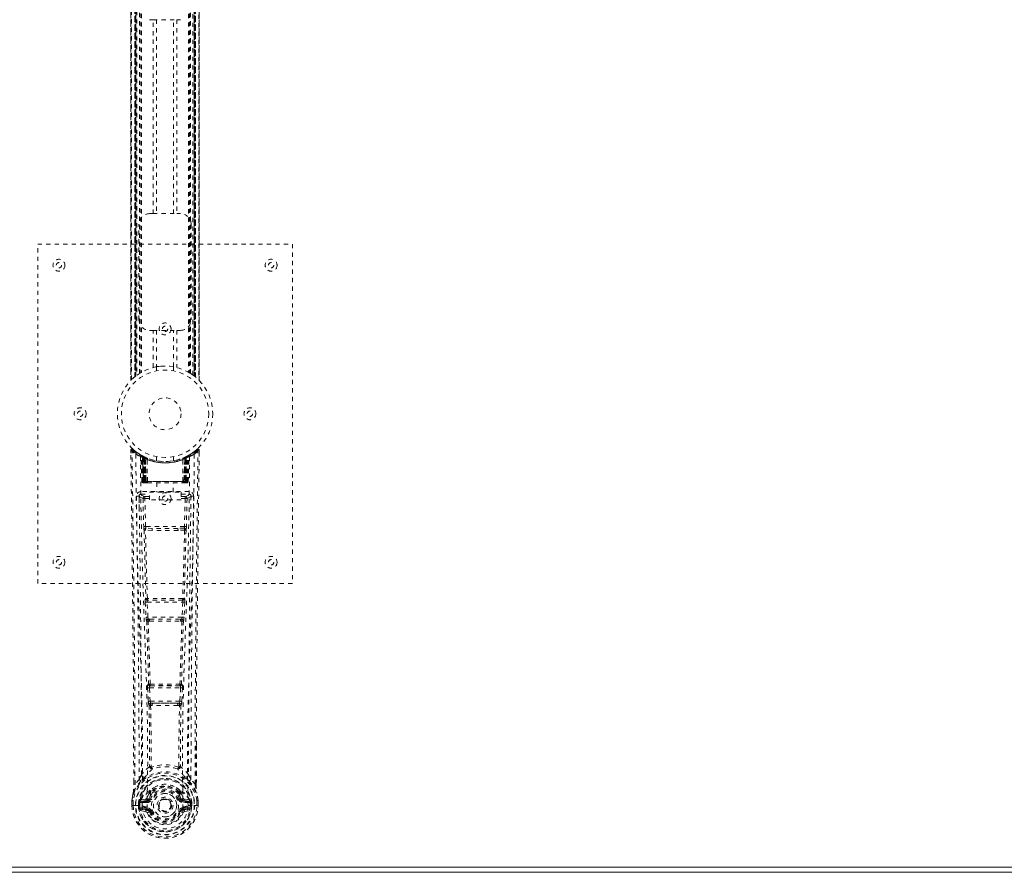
# Model space of a CAD drawing. Header units: inches. Extents: x 16.6 to 112.1, y 45 to 80.7.
# Tile 2 of 5: x 35.9 to 59.1, y 45 to 65. Entities that reach past the tile are written whole.
import ezdxf

# ---------------------------------------------------------------- set-up
doc = ezdxf.new("R2010")
doc.units = ezdxf.units.IN
doc.header["$MEASUREMENT"] = 0
doc.linetypes.add('SLD-Dashed', pattern=[0.075, 0.05, -0.025])
doc.linetypes.add('SLD-Solid', pattern=[0])

msp = doc.modelspace()

# ---------------------------------------------------------------- linework, layer by layer
at = {"color": 7, "linetype": 'SLD-Dashed', "lineweight": 0}
for p, q in [((38.521, 68.977), (38.521, 56.546)), ((38.521, 56.547), (38.521, 68.975)), ((38.521, 68.975), (38.521, 56.548)), ((38.533, 56.559), (38.533, 68.963)), ((40.119, 68.963), (40.119, 56.559)), ((40.131, 56.546), (40.131, 68.977)), ((40.131, 68.975), (40.131, 56.547)), ((40.131, 56.548), (40.131, 68.975)), ((38.611, 56.63), (38.611, 68.893)), ((38.611, 68.893), (38.611, 56.63)), ((38.615, 68.889), (38.615, 56.634)), ((38.617, 68.888), (38.617, 56.635)), ((38.619, 56.637), (38.619, 68.886)), ((38.619, 68.886), (38.619, 56.637)), ((38.631, 56.646), (38.631, 68.876)), ((38.635, 56.65), (38.635, 68.873)), ((38.637, 68.872), (38.637, 56.651)), ((38.639, 68.87), (38.639, 56.653)), ((38.662, 68.853), (38.662, 56.669)), ((38.727, 68.809), (38.727, 56.714)), ((38.753, 68.793), (38.753, 56.729)), ((38.771, 68.783), (38.771, 56.74)), ((39.881, 68.783), (39.881, 56.74)), ((39.899, 68.793), (39.899, 56.729)), ((39.924, 68.809), (39.924, 56.714)), ((39.982, 56.675), (39.982, 68.847)), ((40.012, 56.653), (40.012, 68.87)), ((40.014, 56.651), (40.014, 68.872)), ((40.016, 68.873), (40.016, 56.65)), ((40.017, 68.874), (40.017, 56.649)), ((40.027, 56.641), (40.027, 68.881)), ((40.032, 68.886), (40.032, 56.637)), ((40.032, 56.637), (40.032, 68.886)), ((40.036, 56.634), (40.036, 68.889)), ((40.041, 68.893), (40.041, 56.63)), ((40.041, 56.63), (40.041, 68.893)), ((39.044, 65.046), (38.961, 65.046)), ((39.044, 60.476), (39.044, 65.046)), ((39.044, 65.046), (39.607, 65.046)), ((39.128, 65.046), (39.128, 60.476)), ((39.523, 60.476), (39.523, 65.046)), ((39.607, 65.046), (39.607, 60.476)), ((39.691, 65.046), (39.607, 65.046)), ((38.961, 60.476), (39.044, 60.476)), ((39.044, 60.476), (39.607, 60.476)), ((39.607, 60.476), (39.691, 60.476)), ((38.711, 57.976), (38.711, 60.226)), ((39.941, 60.226), (39.941, 57.976)), ((36.326, 51.761), (36.326, 59.761)), ((36.326, 59.761), (42.326, 59.761)), ((42.326, 59.761), (42.326, 51.761)), ((39.044, 57.726), (38.961, 57.726)), ((39.044, 56.851), (39.044, 57.726)), ((39.044, 57.726), (39.607, 57.726)), ((39.128, 57.726), (39.128, 56.869)), ((39.523, 56.869), (39.523, 57.726)), ((39.607, 57.726), (39.607, 56.851)), ((39.691, 57.726), (39.607, 57.726)), ((39.126, 56.869), (39.126, 56.772)), ((39.526, 56.772), (39.526, 56.869)), ((38.611, 56.63), (38.615, 56.634)), ((39.924, 56.714), (39.929, 56.711)), ((39.996, 56.665), (40.032, 56.637)), ((40.131, 56.547), (40.13, 56.548)), ((38.519, 54.902), (38.52, 54.835)), ((38.549, 54.903), (38.569, 54.925)), ((38.61, 54.89), (38.568, 54.924)), ((38.758, 54.787), (38.744, 54.795)), ((38.763, 54.783), (38.75, 54.791)), ((38.772, 54.763), (38.759, 54.771)), ((38.78, 54.165), (38.759, 54.771)), ((38.793, 54.165), (38.772, 54.763)), ((38.811, 54.759), (38.776, 54.777)), ((38.805, 54.762), (38.831, 54.748)), ((39.876, 54.777), (39.809, 54.743)), ((39.858, 54.165), (39.879, 54.763)), ((39.872, 54.165), (39.893, 54.771)), ((39.893, 54.771), (39.879, 54.763)), ((39.907, 54.795), (39.894, 54.787)), ((40.083, 54.924), (40.042, 54.89)), ((40.132, 54.903), (40.102, 54.903)), ((40.13, 54.839), (40.131, 54.903)), ((40.131, 54.836), (40.132, 54.902)), ((40.132, 54.836), (40.132, 54.903)), ((38.86, 54.717), (38.791, 54.752)), ((38.812, 54.165), (38.791, 54.752)), ((38.792, 54.755), (38.814, 54.162)), ((38.819, 54.722), (38.831, 54.748)), ((38.819, 54.722), (38.819, 54.165)), ((38.826, 54.718), (38.819, 54.722)), ((38.826, 54.718), (38.839, 54.744)), ((38.826, 54.165), (38.826, 54.718)), ((38.843, 54.743), (38.828, 54.75)), ((38.831, 54.748), (38.839, 54.744)), ((38.832, 54.716), (38.844, 54.742)), ((38.832, 54.165), (38.832, 54.716)), ((38.832, 54.716), (38.839, 54.712)), ((38.839, 54.712), (38.851, 54.739)), ((38.839, 54.712), (38.839, 54.165)), ((38.844, 54.742), (38.843, 54.743)), ((38.851, 54.707), (38.862, 54.733)), ((38.851, 54.707), (38.851, 54.165)), ((38.857, 54.704), (38.851, 54.707)), ((38.857, 54.704), (38.869, 54.731)), ((38.857, 54.165), (38.857, 54.704)), ((38.86, 54.717), (38.86, 54.716)), ((38.879, 54.165), (38.86, 54.717)), ((38.86, 54.716), (38.88, 54.165)), ((38.862, 54.733), (38.869, 54.731)), ((38.91, 54.165), (38.905, 54.687)), ((39.126, 54.75), (39.126, 54.654)), ((39.526, 54.654), (39.526, 54.75)), ((39.742, 54.165), (39.746, 54.687)), ((39.772, 54.165), (39.791, 54.716)), ((39.792, 54.717), (39.773, 54.165)), ((39.783, 54.731), (39.789, 54.733)), ((39.789, 54.733), (39.801, 54.707)), ((39.791, 54.716), (39.792, 54.717)), ((39.861, 54.752), (39.792, 54.717)), ((39.801, 54.707), (39.795, 54.704)), ((39.795, 54.704), (39.795, 54.165)), ((39.8, 54.739), (39.813, 54.712)), ((39.808, 54.742), (39.801, 54.739)), ((39.801, 54.165), (39.801, 54.707)), ((39.815, 54.746), (39.807, 54.742)), ((39.807, 54.742), (39.819, 54.716)), ((39.809, 54.743), (39.808, 54.742)), ((39.813, 54.744), (39.82, 54.748)), ((39.813, 54.712), (39.819, 54.716)), ((39.813, 54.165), (39.813, 54.712)), ((39.819, 54.716), (39.819, 54.165)), ((39.82, 54.748), (39.829, 54.752)), ((39.82, 54.748), (39.833, 54.722)), ((39.833, 54.722), (39.825, 54.718)), ((39.825, 54.718), (39.825, 54.165)), ((39.833, 54.165), (39.833, 54.722)), ((39.838, 54.162), (39.86, 54.755)), ((39.84, 54.165), (39.861, 54.752)), ((38.78, 54.165), (38.793, 54.165)), ((38.812, 54.165), (38.879, 54.165)), ((38.819, 54.165), (38.826, 54.165)), ((38.82, 54.136), (38.827, 54.136)), ((38.823, 54.136), (38.833, 54.136)), ((39.825, 54.165), (38.826, 54.165)), ((38.839, 54.165), (38.832, 54.165)), ((38.833, 54.136), (38.84, 54.136)), ((38.839, 54.165), (39.813, 54.165)), ((38.841, 54.136), (38.896, 54.136)), ((38.851, 54.165), (38.857, 54.165)), ((38.851, 54.136), (38.858, 54.136)), ((39.795, 54.165), (38.857, 54.165)), ((38.896, 54.136), (38.858, 54.136)), ((38.88, 54.165), (38.879, 54.165)), ((38.909, 54.136), (38.917, 54.136)), ((38.91, 54.165), (39.742, 54.165)), ((38.917, 54.136), (39.734, 54.136)), ((39.131, 54.136), (39.131, 53.914)), ((39.521, 53.914), (39.521, 54.136)), ((39.734, 54.136), (39.742, 54.136)), ((39.756, 54.136), (39.81, 54.136)), ((39.794, 54.136), (39.756, 54.136)), ((39.773, 54.165), (39.772, 54.165)), ((39.773, 54.165), (39.84, 54.165)), ((39.794, 54.136), (39.8, 54.136)), ((39.795, 54.165), (39.801, 54.165)), ((39.812, 54.136), (39.819, 54.136)), ((39.819, 54.165), (39.813, 54.165)), ((39.819, 54.136), (39.828, 54.136)), ((39.825, 54.165), (39.833, 54.165)), ((39.825, 54.136), (39.832, 54.136)), ((39.858, 54.165), (39.872, 54.165)), ((38.758, 53.927), (38.758, 53.867)), ((39.894, 53.927), (38.758, 53.927)), ((38.758, 53.867), (38.956, 53.867)), ((38.956, 53.734), (38.956, 53.914)), ((38.956, 53.914), (39.706, 53.914)), ((39.706, 53.914), (39.706, 53.734)), ((39.706, 53.867), (39.894, 53.867)), ((39.894, 53.867), (39.894, 53.927)), ((38.715, 53.829), (38.713, 53.821)), ((38.714, 53.819), (38.717, 53.531)), ((38.807, 53.764), (38.823, 53.103)), ((38.852, 53.81), (38.852, 53.765)), ((38.956, 53.81), (38.852, 53.81)), ((38.867, 53.104), (38.852, 53.765)), ((38.956, 53.765), (38.852, 53.765)), ((39.706, 53.734), (38.956, 53.734)), ((39.8, 53.81), (39.706, 53.81)), ((39.8, 53.765), (39.706, 53.765)), ((39.8, 53.765), (39.784, 53.104)), ((39.8, 53.81), (39.8, 53.765)), ((39.845, 53.764), (39.829, 53.103)), ((39.935, 53.532), (39.938, 53.819)), ((39.939, 53.821), (39.937, 53.829)), ((39.021, 53.012), (38.864, 53.019)), ((39.784, 53.104), (38.867, 53.104)), ((39.028, 53.061), (38.875, 53.063)), ((39.623, 53.061), (39.028, 53.061)), ((39.776, 53.063), (39.623, 53.061)), ((39.787, 53.019), (39.631, 53.012)), ((42.326, 51.761), (36.326, 51.761)), ((38.861, 51.319), (38.878, 50.966)), ((38.875, 51.412), (38.867, 51.409)), ((38.905, 51.321), (39.746, 51.321)), ((38.922, 50.969), (38.905, 51.321)), ((38.912, 51.366), (38.92, 51.369)), ((39.74, 51.366), (38.912, 51.366)), ((39.746, 51.321), (39.729, 50.969)), ((39.732, 51.369), (39.74, 51.366)), ((39.791, 51.319), (39.774, 50.966)), ((39.785, 51.409), (39.777, 51.412)), ((39.729, 50.969), (38.922, 50.969)), ((38.928, 50.873), (38.96, 50.872)), ((38.969, 50.924), (38.937, 50.924)), ((38.969, 50.924), (39.683, 50.924)), ((39.683, 50.924), (39.714, 50.924)), ((39.692, 50.872), (39.724, 50.873)), ((38.916, 49.301), (38.932, 48.984)), ((38.939, 49.395), (38.925, 49.391)), ((38.96, 49.304), (39.692, 49.304)), ((38.976, 48.986), (38.96, 49.304)), ((38.969, 49.348), (38.983, 49.353)), ((39.683, 49.348), (38.969, 49.348)), ((39.668, 49.353), (39.683, 49.348)), ((39.692, 49.304), (39.675, 48.986)), ((39.713, 49.395), (39.727, 49.391)), ((39.736, 49.301), (39.72, 48.984)), ((39.675, 48.986), (38.976, 48.986)), ((38.987, 48.888), (39.027, 48.888)), ((39.034, 48.941), (38.995, 48.942)), ((39.034, 48.941), (39.618, 48.941)), ((39.657, 48.942), (39.618, 48.941)), ((39.625, 48.888), (39.665, 48.888)), ((40.062, 47.953), (40.062, 47.029)), ((40.063, 47.029), (40.066, 47.953)), ((38.998, 47.448), (38.998, 47.448)), ((39.653, 47.448), (39.653, 47.448)), ((38.714, 47.146), (38.618, 47.03)), ((40.033, 47.03), (39.937, 47.146)), ((38.589, 47.029), (38.588, 47.082)), ((38.59, 47.083), (38.59, 47.029)), ((39.675, 46.89), (39.686, 46.872)), ((38.546, 46.648), (38.546, 46.644)), ((38.546, 46.528), (38.546, 46.644)), ((38.547, 46.644), (38.547, 46.527)), ((38.576, 46.644), (38.576, 46.53)), ((38.743, 46.65), (38.739, 46.646)), ((38.743, 46.65), (38.753, 46.662)), ((38.868, 46.682), (38.753, 46.662)), ((38.753, 46.662), (38.753, 46.662)), ((38.753, 46.662), (38.753, 46.662)), ((38.767, 46.628), (38.897, 46.653)), ((38.897, 46.653), (38.897, 46.628)), ((38.952, 46.694), (38.979, 46.683)), ((38.958, 46.844), (38.957, 46.825)), ((38.981, 46.838), (38.981, 46.82)), ((39.671, 46.82), (39.67, 46.838)), ((39.672, 46.683), (39.7, 46.694)), ((39.694, 46.844), (39.694, 46.825)), ((39.755, 46.653), (39.885, 46.628)), ((39.755, 46.653), (39.755, 46.628)), ((39.898, 46.662), (39.784, 46.682)), ((39.898, 46.662), (39.909, 46.651)), ((39.909, 46.65), (39.909, 46.651)), ((39.909, 46.65), (39.909, 46.651)), ((39.913, 46.646), (39.909, 46.65)), ((40.076, 46.53), (40.076, 46.644)), ((40.104, 46.527), (40.104, 46.644)), ((40.105, 46.644), (40.105, 46.648)), ((40.105, 46.528), (40.105, 46.644)), ((38.546, 46.528), (38.55, 46.527)), ((38.55, 46.527), (38.603, 46.528)), ((38.603, 46.528), (38.626, 46.528)), ((38.626, 46.528), (38.785, 46.528)), ((38.727, 46.6), (38.697, 46.601)), ((38.697, 46.601), (38.697, 46.601)), ((38.697, 46.53), (38.697, 46.601)), ((38.697, 46.53), (38.697, 46.53)), ((38.727, 46.601), (38.732, 46.619)), ((38.727, 46.6), (38.727, 46.531)), ((38.732, 46.53), (38.727, 46.531)), ((38.732, 46.619), (38.732, 46.609)), ((38.732, 46.609), (38.732, 46.53)), ((38.75, 46.41), (38.869, 46.387)), ((38.767, 46.628), (38.767, 46.598)), ((38.897, 46.628), (38.767, 46.628)), ((38.897, 46.598), (38.767, 46.598)), ((38.781, 46.476), (38.781, 46.446)), ((38.781, 46.476), (38.897, 46.476)), ((38.897, 46.426), (38.781, 46.446)), ((38.781, 46.446), (38.897, 46.446)), ((38.897, 46.598), (38.897, 46.628)), ((38.897, 46.476), (38.897, 46.446)), ((38.897, 46.426), (38.897, 46.446)), ((38.902, 46.491), (38.902, 46.493)), ((39.749, 46.493), (39.749, 46.491)), ((39.885, 46.628), (39.755, 46.628)), ((39.755, 46.598), (39.755, 46.628)), ((39.885, 46.598), (39.755, 46.598)), ((39.755, 46.476), (39.755, 46.446)), ((39.755, 46.476), (39.871, 46.476)), ((39.871, 46.446), (39.755, 46.426)), ((39.755, 46.426), (39.755, 46.446)), ((39.755, 46.446), (39.871, 46.446)), ((39.782, 46.387), (39.901, 46.41)), ((39.867, 46.528), (40.025, 46.528)), ((39.871, 46.446), (39.871, 46.476)), ((39.885, 46.598), (39.885, 46.628)), ((39.919, 46.619), (39.919, 46.609)), ((39.924, 46.601), (39.919, 46.619)), ((39.919, 46.609), (39.919, 46.53)), ((39.919, 46.53), (39.925, 46.531)), ((39.954, 46.601), (39.925, 46.6)), ((39.925, 46.531), (39.925, 46.6)), ((39.954, 46.601), (39.954, 46.53)), ((39.954, 46.601), (39.954, 46.601)), ((40.025, 46.528), (40.048, 46.528)), ((40.048, 46.528), (40.101, 46.527)), ((40.101, 46.527), (40.105, 46.528)), ((38.957, 46.382), (38.953, 46.39)), ((38.979, 46.392), (38.957, 46.382)), ((39.695, 46.382), (39.672, 46.392)), ((39.695, 46.382), (39.749, 46.359))]:
    msp.add_line(p, q, dxfattribs=at)
at = {"color": 7, "linetype": 'SLD-Solid', "lineweight": 15}
for p, q in [((16.694, 45.074), (111.958, 45.074)), ((16.694, 45.074), (111.958, 45.074)), ((16.576, 44.956), (112.076, 44.956))]:
    msp.add_line(p, q, dxfattribs=at)
at = {"color": 7, "linetype": 'SLD-Dashed', "lineweight": 0, "flags": 128}
for points in [[(39.128, 56.869), (39.127, 56.869), (39.145, 56.872), (39.183, 56.877), (39.237, 56.883), (39.302, 56.886), (39.326, 56.886)], [(39.128, 56.869), (39.139, 56.871), (39.165, 56.875)], [(39.52, 56.869), (39.522, 56.869), (39.523, 56.869)], [(38.615, 56.634), (38.621, 56.639), (38.631, 56.646)], [(38.588, 47.082), (38.58, 49.652), (38.553, 52.277), (38.519, 54.903)], [(38.519, 54.903), (38.52, 54.902), (38.521, 54.902), (38.528, 54.903), (38.538, 54.903), (38.543, 54.903), (38.549, 54.903)], [(38.568, 54.923), (38.561, 54.927), (38.553, 54.929), (38.544, 54.93), (38.536, 54.928), (38.529, 54.925), (38.524, 54.919), (38.521, 54.913), (38.52, 54.905)], [(38.618, 47.03), (38.617, 48.494), (38.608, 49.968), (38.593, 51.415), (38.59, 51.662), (38.587, 51.921), (38.585, 52.136), (38.582, 52.365), (38.579, 52.615), (38.575, 52.886), (38.572, 53.104), (38.569, 53.367), (38.565, 53.69), (38.562, 53.901), (38.559, 54.159), (38.555, 54.421), (38.552, 54.669), (38.549, 54.903)], [(38.638, 54.809), (38.646, 53.762), (38.665, 52.717), (38.694, 51.675), (38.729, 50.637), (38.764, 49.603), (38.789, 48.573), (38.797, 47.548), (38.785, 46.528)], [(38.775, 54.778), (38.735, 54.801), (38.686, 54.833)], [(38.753, 54.788), (38.759, 54.777), (38.763, 54.763)], [(40.014, 54.809), (40.006, 53.762), (39.987, 52.717), (39.957, 51.675), (39.922, 50.637), (39.888, 49.603), (39.863, 48.573), (39.854, 47.548), (39.867, 46.528)], [(39.965, 54.834), (39.917, 54.801), (39.872, 54.776)], [(40.033, 47.03), (40.035, 48.496), (40.044, 49.968), (40.058, 51.415), (40.061, 51.636), (40.064, 51.866), (40.066, 52.069), (40.069, 52.268), (40.071, 52.483), (40.073, 52.633), (40.075, 52.79), (40.077, 52.947), (40.079, 53.064), (40.081, 53.204), (40.083, 53.366), (40.087, 53.698), (40.09, 53.903), (40.093, 54.158), (40.096, 54.419), (40.099, 54.668), (40.102, 54.903)], [(40.082, 54.925), (40.05, 54.897), (40.041, 54.89)], [(40.066, 47.953), (40.071, 49.652), (40.099, 52.277), (40.132, 54.836)], [(40.129, 54.902), (40.128, 54.91), (40.124, 54.918), (40.119, 54.924), (40.113, 54.929), (40.106, 54.932), (40.098, 54.933), (40.091, 54.931), (40.084, 54.927)], [(38.747, 54.753), (38.756, 53.709), (38.777, 52.666), (38.809, 51.626), (38.846, 50.59), (38.883, 49.559), (38.909, 48.532), (38.917, 47.51), (38.902, 46.494)], [(38.79, 54.76), (38.791, 54.754), (38.791, 54.752)], [(39.905, 54.753), (39.896, 53.709), (39.874, 52.666), (39.843, 51.626), (39.805, 50.591), (39.769, 49.56), (39.743, 48.533), (39.735, 47.511), (39.749, 46.494)], [(39.795, 54.704), (39.79, 54.714), (39.786, 54.723), (39.784, 54.729), (39.783, 54.731)], [(39.825, 54.718), (39.821, 54.729), (39.817, 54.737), (39.814, 54.743), (39.813, 54.744)], [(38.819, 54.165), (38.804, 54.165), (38.791, 54.165), (38.783, 54.165), (38.78, 54.165)], [(38.793, 54.165), (38.797, 54.165), (38.805, 54.165), (38.818, 54.165), (38.832, 54.165)], [(38.811, 54.166), (38.812, 54.159), (38.813, 54.157)], [(38.851, 54.165), (38.843, 54.165), (38.835, 54.165), (38.828, 54.165), (38.822, 54.165), (38.817, 54.165), (38.814, 54.165), (38.812, 54.165), (38.812, 54.165)], [(38.841, 54.136), (38.841, 54.136), (38.843, 54.136)], [(38.88, 54.165), (38.883, 54.165), (38.889, 54.165), (38.899, 54.165), (38.91, 54.165)], [(39.742, 54.165), (39.753, 54.165), (39.762, 54.165), (39.769, 54.165), (39.772, 54.165)], [(39.84, 54.165), (39.84, 54.165), (39.838, 54.165), (39.834, 54.165), (39.83, 54.165), (39.823, 54.165), (39.816, 54.165), (39.809, 54.165), (39.801, 54.165)], [(39.819, 54.165), (39.834, 54.165), (39.846, 54.165), (39.855, 54.165), (39.858, 54.165)], [(39.872, 54.165), (39.869, 54.165), (39.86, 54.165), (39.848, 54.165), (39.833, 54.165)], [(38.852, 53.81), (38.782, 53.838), (38.758, 53.867)], [(39.894, 53.867), (39.869, 53.838), (39.8, 53.81)], [(38.653, 53.821), (38.655, 53.685), (38.657, 53.513), (38.66, 53.304), (38.663, 53.059), (38.666, 52.81), (38.669, 52.591), (38.671, 52.437), (38.673, 52.299), (38.675, 52.178), (38.677, 52.022), (38.679, 51.859), (38.681, 51.703), (38.691, 50.89), (38.699, 50.072), (38.707, 49.099), (38.713, 48.109), (38.714, 47.146)], [(38.713, 53.821), (38.738, 53.793), (38.807, 53.764)], [(38.852, 53.765), (38.836, 53.765), (38.822, 53.764), (38.812, 53.764), (38.807, 53.764)], [(39.845, 53.764), (39.84, 53.764), (39.83, 53.764), (39.816, 53.765), (39.8, 53.765)], [(39.845, 53.764), (39.914, 53.793), (39.939, 53.821)], [(39.937, 47.146), (39.938, 47.666), (39.939, 48.199), (39.942, 48.745), (39.945, 49.259), (39.95, 49.789), (39.955, 50.341), (39.96, 50.83), (39.963, 51.087), (39.967, 51.36), (39.97, 51.649), (39.974, 51.953), (39.978, 52.228), (39.981, 52.469), (39.983, 52.66), (39.986, 52.875), (39.989, 53.116), (39.992, 53.341), (39.995, 53.534), (39.997, 53.694), (39.999, 53.821)], [(38.867, 53.104), (38.852, 53.103), (38.838, 53.103), (38.827, 53.103), (38.823, 53.103)], [(38.831, 53.021), (38.851, 52.215), (38.875, 51.412)], [(38.909, 51.409), (38.885, 52.212), (38.865, 53.019)], [(39.631, 53.012), (39.326, 53.012), (39.021, 53.012)], [(39.623, 53.061), (39.326, 53.061), (39.028, 53.061)], [(39.787, 53.019), (39.767, 52.212), (39.742, 51.409)], [(39.82, 53.021), (39.801, 52.215), (39.777, 51.412)], [(39.829, 53.103), (39.824, 53.103), (39.814, 53.103), (39.8, 53.103), (39.784, 53.104)], [(38.905, 51.321), (38.89, 51.32), (38.876, 51.32), (38.865, 51.319), (38.861, 51.319)], [(39.791, 51.319), (39.786, 51.319), (39.776, 51.32), (39.762, 51.32), (39.746, 51.321)], [(38.922, 50.969), (38.907, 50.968), (38.893, 50.967), (38.882, 50.967), (38.878, 50.966)], [(38.878, 50.966), (38.88, 50.934), (38.88, 50.932)], [(38.893, 50.877), (38.917, 50.135), (38.939, 49.395)], [(38.975, 49.39), (38.952, 50.13), (38.928, 50.873)], [(39.724, 50.873), (39.699, 50.13), (39.677, 49.39)], [(39.759, 50.877), (39.734, 50.135), (39.713, 49.395)], [(39.774, 50.966), (39.769, 50.967), (39.759, 50.967), (39.745, 50.968), (39.729, 50.969)], [(39.774, 50.966), (39.772, 50.934), (39.771, 50.932)], [(38.96, 49.304), (38.945, 49.303), (38.931, 49.302), (38.921, 49.302), (38.916, 49.301)], [(38.96, 49.304), (38.959, 49.312), (38.959, 49.32), (38.96, 49.328), (38.961, 49.335), (38.964, 49.345), (38.969, 49.348)], [(39.683, 49.348), (39.687, 49.345), (39.691, 49.335), (39.692, 49.328), (39.692, 49.32), (39.692, 49.312), (39.692, 49.304)], [(39.736, 49.301), (39.731, 49.302), (39.721, 49.302), (39.707, 49.303), (39.692, 49.304)], [(38.976, 48.986), (38.961, 48.985), (38.947, 48.985), (38.937, 48.984), (38.932, 48.984)], [(39.657, 48.942), (39.658, 48.942), (39.66, 48.943), (39.663, 48.946), (39.668, 48.956), (39.673, 48.97), (39.675, 48.986)], [(39.72, 48.984), (39.714, 48.984), (39.704, 48.985), (39.69, 48.985), (39.675, 48.986)], [(38.951, 48.895), (38.961, 48.174), (38.962, 47.456)], [(38.987, 48.888), (38.997, 48.167), (38.998, 47.448)], [(39.625, 48.888), (39.326, 48.886), (39.027, 48.888)], [(39.618, 48.941), (39.326, 48.94), (39.034, 48.941)], [(39.653, 47.448), (39.654, 48.167), (39.665, 48.888)], [(39.701, 48.894), (39.69, 48.174), (39.689, 47.456)], [(38.96, 47.447), (38.86, 47.359), (38.774, 47.259)], [(38.96, 47.447), (38.962, 47.437), (38.967, 47.428), (38.973, 47.422), (38.98, 47.419), (38.988, 47.419), (38.996, 47.422), (39.003, 47.428), (39.008, 47.437)], [(39.643, 47.437), (39.648, 47.428), (39.655, 47.422), (39.663, 47.419), (39.671, 47.419), (39.679, 47.422), (39.685, 47.428), (39.689, 47.437), (39.691, 47.447)], [(39.878, 47.259), (39.792, 47.359), (39.691, 47.447)], [(38.757, 47.107), (38.656, 46.982), (38.577, 46.829)], [(38.866, 47.21), (38.861, 47.204), (38.852, 47.195)], [(39.8, 47.195), (39.791, 47.204), (39.785, 47.21)], [(39.895, 47.107), (39.996, 46.983), (40.075, 46.829)], [(38.618, 47.03), (38.612, 47.03), (38.606, 47.03), (38.6, 47.03), (38.595, 47.03), (38.592, 47.03), (38.589, 47.029), (38.588, 47.029), (38.589, 47.029)], [(39.108, 46.977), (39.051, 46.948), (38.977, 46.89)], [(39.675, 46.89), (39.601, 46.948), (39.543, 46.977)], [(40.063, 47.029), (40.063, 47.029), (40.062, 47.029), (40.06, 47.03), (40.056, 47.03), (40.051, 47.03), (40.045, 47.03), (40.039, 47.03), (40.033, 47.03)], [(38.577, 46.829), (38.56, 46.749), (38.546, 46.648)], [(38.546, 46.644), (38.559, 46.741), (38.575, 46.818)], [(38.546, 46.648), (38.547, 46.648), (38.549, 46.648), (38.552, 46.647), (38.556, 46.647), (38.56, 46.646), (38.565, 46.646), (38.57, 46.645), (38.576, 46.644)], [(38.546, 46.644), (38.546, 46.644), (38.547, 46.644), (38.548, 46.644)], [(38.548, 46.644), (38.549, 46.644), (38.553, 46.644), (38.558, 46.644), (38.563, 46.644), (38.569, 46.644), (38.576, 46.644)], [(38.577, 46.829), (38.575, 46.823), (38.575, 46.818)], [(38.895, 46.705), (38.882, 46.688), (38.868, 46.682)], [(38.957, 46.825), (38.925, 46.773), (38.895, 46.705)], [(39.009, 46.807), (38.979, 46.758), (38.952, 46.694)], [(39.007, 46.671), (39.001, 46.673), (38.996, 46.676), (38.992, 46.678), (38.988, 46.679), (38.984, 46.681), (38.981, 46.682), (38.98, 46.683), (38.979, 46.683)], [(39.7, 46.694), (39.672, 46.758), (39.642, 46.807)], [(39.645, 46.671), (39.65, 46.673), (39.655, 46.676), (39.66, 46.678), (39.664, 46.679), (39.668, 46.681), (39.67, 46.682), (39.672, 46.683), (39.672, 46.683)], [(39.694, 46.825), (39.727, 46.773), (39.757, 46.705)], [(39.757, 46.705), (39.77, 46.688), (39.784, 46.682)], [(40.077, 46.818), (40.076, 46.823), (40.075, 46.829)], [(40.105, 46.648), (40.094, 46.738), (40.075, 46.829)], [(40.105, 46.648), (40.104, 46.648), (40.102, 46.648), (40.1, 46.647), (40.096, 46.647), (40.091, 46.646), (40.087, 46.646), (40.081, 46.645), (40.076, 46.644)], [(40.076, 46.644), (40.082, 46.644), (40.088, 46.644), (40.094, 46.644), (40.099, 46.644), (40.102, 46.644), (40.104, 46.644)], [(40.105, 46.644), (40.093, 46.741), (40.077, 46.818)], [(40.104, 46.644), (40.105, 46.644), (40.106, 46.644), (40.105, 46.644)], [(38.548, 46.528), (38.547, 46.528), (38.546, 46.528), (38.546, 46.528)], [(38.727, 46.531), (38.723, 46.53), (38.717, 46.53), (38.708, 46.53), (38.697, 46.53)], [(38.727, 46.6), (38.727, 46.6), (38.727, 46.601)], [(38.767, 46.598), (38.749, 46.601), (38.732, 46.609)], [(38.738, 46.459), (38.757, 46.472), (38.781, 46.476)], [(39.749, 46.491), (39.743, 46.414), (39.72, 46.34), (39.681, 46.271), (39.628, 46.211), (39.562, 46.162), (39.488, 46.126), (39.409, 46.104), (39.326, 46.097), (39.243, 46.104), (39.163, 46.126), (39.089, 46.162), (39.024, 46.211), (38.971, 46.271), (38.931, 46.34), (38.908, 46.414), (38.902, 46.491)], [(39.755, 46.426), (39.717, 46.412), (39.704, 46.398)], [(39.871, 46.476), (39.894, 46.472), (39.914, 46.459)], [(39.919, 46.609), (39.903, 46.601), (39.885, 46.598)], [(39.924, 46.601), (39.925, 46.6), (39.925, 46.6)], [(40.105, 46.528), (40.106, 46.528), (40.105, 46.528), (40.104, 46.528)], [(39.007, 46.403), (39.001, 46.401), (38.996, 46.399), (38.992, 46.397), (38.988, 46.395), (38.984, 46.394), (38.981, 46.393), (38.98, 46.392), (38.979, 46.392)], [(39.645, 46.403), (39.65, 46.401), (39.655, 46.399), (39.66, 46.397), (39.664, 46.395), (39.668, 46.394), (39.67, 46.393), (39.672, 46.392), (39.672, 46.392)], [(39.704, 46.398), (39.699, 46.391), (39.695, 46.382)]]:
    msp.add_lwpolyline(points, dxfattribs=at)
at = {"color": 7, "linetype": 'SLD-Dashed', "lineweight": 0}
for centre, radius in [((36.826, 59.261), 0.141), ((41.826, 59.261), 0.141), ((36.826, 59.261), 0.0625), ((41.826, 59.261), 0.0625), ((39.326, 57.761), 0.141), ((39.326, 57.761), 0.0625), ((39.326, 55.761), 1.125), ((39.326, 55.761), 1.03), ((39.326, 55.761), 0.376), ((37.326, 55.761), 0.141), ((37.326, 55.761), 0.0625), ((41.326, 55.761), 0.14), ((41.326, 55.761), 0.0625), ((39.326, 53.761), 0.141), ((39.326, 53.761), 0.0625), ((36.826, 52.261), 0.14), ((36.826, 52.261), 0.0625), ((41.826, 52.261), 0.14), ((41.826, 52.261), 0.0625), ((39.326, 46.537), 0.7), ((39.326, 46.537), 0.69), ((39.326, 46.537), 0.623), ((39.326, 46.537), 0.32), ((39.326, 46.537), 0.275), ((39.326, 46.537), 0.188), ((39.326, 46.537), 0.156), ((39.326, 46.537), 0.142), ((39.326, 46.537), 0.139), ((39.326, 46.537), 0.138)]:
    msp.add_circle(centre, radius, dxfattribs=at)
for centre, radius, start, end in [((38.961, 60.226), 0.25, 90, 180), ((39.691, 60.226), 0.25, 0, 90), ((38.961, 57.976), 0.25, 180, 270), ((39.691, 57.976), 0.25, 270, 0), ((39.304, 55.785), 1.093, 127.6186, 135.7584), ((39.345, 55.737), 1.156, 127.61, 128.8719), ((39.324, 55.764), 1.122, 119.5728, 122.1391), ((39.326, 55.762), 1.124, 57.8631, 60.4251), ((39.326, 55.761), 1.125, 52.2635, 59.3842), ((39.305, 55.735), 1.159, 51.1267, 52.3848), ((39.263, 55.699), 1.214, 44.3398, 45.1481), ((38.549, 54.903), 0.03, 47.8629, 180.7208), ((39.328, 55.806), 1.213, 228.1747, 235.3208), ((39.326, 55.762), 1.158, 227.8705, 312.129), ((39.323, 55.758), 1.123, 227.9072, 235.3634), ((38.668, 54.809), 0.03, 55.9353, 179.8275), ((39.314, 56.001), 1.37, 240.4515, 245.5689), ((39.325, 55.761), 1.127, 235.35, 240.4906), ((38.729, 54.77), 0.03, 1.9781, 58.9563), ((39.31, 55.735), 1.097, 238.944, 239.8509), ((38.709, 54.733), 0.0714, 31.6416, 58.9213), ((38.788, 54.741), 0.0429, 114.1653, 163.0303), ((38.743, 54.762), 0.0299, 1.9023, 59.7258), ((39.326, 55.761), 1.127, 239.738, 244.7271), ((39.336, 55.783), 1.153, 239.9608, 244.0346), ((39.307, 55.386), 0.824, 228.2692, 233.6272), ((39.326, 55.761), 1.127, 240.4889, 299.5111), ((39.305, 55.379), 0.815, 229.1497, 234.4908), ((38.761, 54.751), 0.03, 16.8857, 61.2754), ((38.761, 54.751), 0.0299, 1.8049, 60.77), ((39.322, 55.753), 1.119, 240.7848, 245.7554), ((39.32, 55.772), 1.14, 294.2899, 299.1687), ((39.351, 55.373), 0.807, 305.4833, 310.8762), ((39.345, 55.385), 0.824, 306.3716, 311.732), ((39.89, 54.751), 0.0299, 119.2239, 178.1934), ((39.888, 54.753), 0.0273, 117.649, 182.3021), ((39.342, 55.733), 1.095, 298.6301, 300.2675), ((39.909, 54.762), 0.0299, 120.2754, 178.0886), ((39.326, 55.761), 1.127, 299.5096, 304.6498), ((39.864, 54.741), 0.0429, 16.9809, 65.8292), ((39.923, 54.77), 0.03, 121.0448, 178.0127), ((39.338, 56), 1.369, 294.4306, 299.55), ((39.33, 55.756), 1.12, 304.6288, 312.0864), ((39.984, 54.809), 0.03, 0.168, 124.0692), ((39.326, 55.804), 1.209, 304.6707, 311.8376), ((40.102, 54.903), 0.03, 359.2774, 132.139), ((40.032, 54.86), 0.0827, 31.7916, 52.6634), ((39.326, 55.793), 1.19, 240.8884, 299.1116), ((39.305, 55.373), 0.807, 230.3879, 235.6803), ((39.326, 55.76), 1.155, 244.3787, 295.6213), ((39.326, 55.76), 1.155, 245.0795, 294.9205), ((38.83, 54.716), 0.0297, 1.4744, 64.5207), ((38.831, 54.715), 0.0297, 1.4714, 64.575), ((39.326, 55.76), 1.155, 246.0603, 293.9397), ((39.282, 55.313), 0.731, 234.7892, 238.9941), ((38.876, 54.705), 0.0346, 328.9878, 15.1384), ((39.326, 55.725), 1.12, 247.9468, 292.0533), ((39.776, 54.705), 0.0346, 164.8535, 211.0108), ((39.371, 55.311), 0.729, 300.9986, 305.2171), ((39.821, 54.715), 0.0297, 115.4318, 178.5217), ((39.822, 54.716), 0.0297, 115.4806, 178.5231), ((39.346, 55.373), 0.806, 304.3192, 309.6148), ((39.876, 54.62), 0.138, 89.4175, 113.4589), ((38.81, 54.166), 0.03, 181.9942, 269.9952), ((38.841, 54.209), 0.0742, 215.9472, 253.262), ((38.823, 54.166), 0.03, 181.9663, 269.9693), ((38.838, 54.304), 0.166, 259.5939, 268.3457), ((38.841, 54.166), 0.03, 181.9327, 269.9355), ((39.239, 54.158), 0.413, 179.0175, 183.0348), ((39.418, 54.159), 0.585, 179.3951, 182.0387), ((39.267, 54.158), 0.428, 179.0513, 182.9267), ((39.296, 54.158), 0.446, 179.0944, 182.8187), ((39.3, 54.158), 0.444, 179.0764, 182.818), ((38.909, 54.166), 0.0299, 181.8008, 269.8108), ((38.909, 54.166), 0.0299, 181.7963, 269.8152), ((38.945, 54.159), 0.0354, 169.2722, 219.2058), ((39.705, 54.159), 0.0369, 321.87, 9.6606), ((39.742, 54.166), 0.0299, 270.1893, 358.2037), ((39.743, 54.166), 0.0299, 270.1848, 358.2037), ((39.349, 54.158), 0.446, 357.1813, 0.9056), ((39.805, 54.172), 0.0356, 262.0654, 350.2959), ((39.355, 54.158), 0.446, 357.1813, 0.9056), ((39.81, 54.166), 0.03, 270.0645, 358.0673), ((39.386, 54.158), 0.427, 357.0658, 0.9562), ((39.218, 54.159), 0.601, 358.0005, 0.5756), ((39.814, 54.301), 0.163, 271.702, 280.6289), ((39.41, 54.158), 0.415, 356.9808, 0.9761), ((39.828, 54.166), 0.03, 270.0288, 358.0312), ((39.811, 54.209), 0.0742, 286.7357, 324.0551), ((39.842, 54.166), 0.03, 270.0048, 358.0058), ((38.758, 53.822), 0.105, 90.0053, 180.7377), ((38.757, 53.825), 0.0423, 88.0409, 173.4284), ((39.894, 53.822), 0.105, 359.2623, 89.9947), ((39.895, 53.825), 0.0423, 6.5647, 91.9659), ((38.689, 52.225), 1.596, 89.1321, 91.2859), ((-460.795, 45.94), 499.571, 0.15123, 0.90392), ((38.852, 53.765), 0.0451, 90.4303, 180.9019), ((39.799, 53.765), 0.0451, 359.0406, 89.5678), ((539.39, 45.941), 499.514, 179.09606, 179.84884), ((39.963, 52.223), 1.598, 88.7162, 90.867), ((39.224, 53.103), 0.401, 180.0762, 191.8386), ((38.877, 53.017), 0.0456, 91.756, 175.8254), ((38.857, 53.159), 0.141, 259.4691, 273.0546), ((38.974, 53.015), 0.109, 154.2136, 178.3462), ((38.973, 53.103), 0.105, 179.6356, 202.465), ((39.109, 53.024), 0.0889, 155.6069, 187.6326), ((39.543, 53.024), 0.0888, 352.3619, 24.3934), ((39.679, 53.103), 0.105, 337.5279, 0.3652), ((39.677, 53.015), 0.111, 1.785, 25.6612), ((39.775, 53.017), 0.0456, 4.1718, 88.2467), ((39.795, 53.157), 0.139, 266.8572, 280.6175), ((39.428, 53.103), 0.401, 348.1481, 359.9208), ((39.067, 51.35), 0.209, 163.5058, 188.4144), ((38.912, 51.411), 0.0451, 182.9188, 269.4047), ((38.92, 51.415), 0.0451, 182.9905, 269.3788), ((38.902, 51.499), 0.091, 252.9993, 274.8409), ((38.959, 51.336), 0.0564, 148.2461, 195.7325), ((39.326, 14.768), 36.643, 89.3488, 90.6511), ((38.964, 51.402), 0.055, 173.1648, 216.3307), ((39.326, 18.558), 32.814, 89.2909, 90.7091), ((39.731, 51.415), 0.0451, 270.6231, 357.0106), ((39.688, 51.402), 0.0546, 323.5263, 6.9847), ((39.74, 51.411), 0.0451, 270.594, 357.0795), ((39.692, 51.336), 0.0563, 344.2652, 31.762), ((39.75, 51.499), 0.0908, 265.1444, 287.0285), ((39.584, 51.35), 0.209, 351.5832, 16.4967), ((39.016, 50.934), 0.136, 180.7187, 204.7068), ((38.938, 50.878), 0.0456, 91.2546, 181.8261), ((38.92, 50.956), 0.0837, 251.1218, 275.2097), ((38.99, 50.967), 0.068, 178.3649, 218.9013), ((39.014, 50.883), 0.0867, 151.628, 186.5733), ((39.04, 50.885), 0.0814, 151.3057, 188.7582), ((39.326, 83.66), 32.79, 269.3607, 270.6393), ((39.326, 84.277), 33.356, 269.387, 270.613), ((39.611, 50.885), 0.0814, 351.2407, 28.6957), ((39.661, 50.967), 0.068, 321.1104, 1.6279), ((39.715, 50.881), 0.0424, 40.4581, 90.4036), ((39.638, 50.883), 0.0869, 353.4609, 28.3387), ((39.732, 50.957), 0.0843, 264.8691, 288.7987), ((39.714, 50.879), 0.0448, 357.9346, 42.9053), ((39.635, 50.934), 0.136, 335.3347, 359.2499), ((39.076, 49.33), 0.163, 158.1236, 190.2239), ((38.97, 49.394), 0.0451, 183.227, 269.1398), ((38.984, 49.398), 0.0451, 183.3957, 269.1014), ((38.968, 49.465), 0.0751, 247.0812, 274.8838), ((39.032, 49.384), 0.0578, 174.2281, 212.3406), ((39.326, 12.032), 37.359, 89.4613, 90.5383), ((39.326, 16.746), 32.609, 89.3983, 90.6017), ((39.668, 49.398), 0.0451, 270.8966, 356.6063), ((39.62, 49.384), 0.0574, 327.5044, 5.9269), ((39.683, 49.464), 0.0749, 265.0957, 292.9437), ((39.682, 49.394), 0.0451, 270.8633, 356.7668), ((39.575, 49.33), 0.163, 349.7829, 21.8698), ((39.113, 48.975), 0.181, 177.2209, 206.4663), ((39.034, 48.984), 0.0575, 177.8279, 227.5838), ((39.539, 48.975), 0.181, 333.5389, 2.7708), ((38.996, 48.896), 0.0457, 91.8526, 181.7314), ((38.981, 48.961), 0.073, 245.7445, 274.6014), ((39.09, 48.899), 0.104, 155.973, 186.134), ((39.126, 48.901), 0.101, 156.5249, 187.7642), ((39.525, 48.901), 0.101, 352.2334, 23.4725), ((39.655, 48.896), 0.0457, 358.2705, 88.1486), ((39.562, 48.899), 0.104, 353.8559, 24.0371), ((39.671, 48.962), 0.0735, 265.5133, 294.1447), ((39.598, 46.698), 0.893, 128.8523, 145.0114), ((38.949, 47.455), 0.0134, 326.1152, 3.2652), ((39.021, 47.452), 0.0608, 184.0447, 286.2232), ((38.995, 47.519), 0.0709, 242.7191, 272.716), ((39.011, 47.449), 0.0128, 186.6074, 257.6879), ((39.326, 46.524), 0.966, 70.8185, 109.1822), ((39.08, 47.454), 0.0738, 193.2478, 235.014), ((39.326, 46.6), 0.844, 70.0603, 109.9394), ((39.631, 47.452), 0.0608, 253.7766, 355.9538), ((39.571, 47.454), 0.0738, 304.9802, 346.758), ((39.053, 46.698), 0.893, 34.9902, 51.1465), ((39.641, 47.449), 0.0128, 282.3376, 353.3672), ((39.657, 47.519), 0.0709, 267.2871, 297.2742), ((39.702, 47.455), 0.0133, 176.8158, 213.9474), ((39.326, 46.537), 0.787, 8.0937, 171.9063), ((39.326, 46.537), 0.758, 8.0937, 171.9063), ((39.326, 46.537), 0.632, 5.8274, 174.1726), ((34.005, 49.685), 5.35, 331.6655, 333.0324), ((39.048, 47.464), 0.461, 223.6686, 230.8233), ((39.326, 46.537), 0.602, 6.0327, 173.9673), ((40.308, 45.527), 2.214, 131.1339, 134.4915), ((38.834, 47.261), 0.0608, 182.5707, 302.0031), ((39.817, 47.261), 0.0608, 238.0021, 357.4264), ((38.343, 45.527), 2.214, 45.5095, 48.8665), ((44.67, 49.697), 5.377, 206.9701, 208.3301), ((39.604, 47.464), 0.461, 309.1757, 316.3322), ((37.401, 46.999), 1.187, 351.2124, 1.427), ((35.104, 47.646), 3.568, 346.7478, 350.0571), ((39.19, 46.446), 0.492, 115.7076, 155.4804), ((39.02, 46.845), 0.0626, 134.0973, 180.8657), ((39.016, 46.893), 0.0396, 185.1654, 232.8883), ((39.326, 46.537), 0.376, 22.774, 157.226), ((39.326, 46.525), 0.453, 40.451, 139.549), ((39.326, 46.498), 0.494, 47.4886, 132.5116), ((39.326, 46.537), 0.346, 22.7741, 157.2259), ((39.326, 46.544), 0.411, 39.7065, 140.2935), ((39.326, 46.557), 0.473, 62.6129, 117.3874), ((39.635, 46.893), 0.0396, 307.1317, 354.8145), ((39.456, 46.441), 0.499, 24.889, 63.9932), ((39.649, 46.847), 0.0449, 355.0918, 33.9402), ((43.547, 47.646), 3.568, 189.9427, 193.2524), ((41.249, 46.999), 1.187, 178.5706, 188.7912), ((38.848, 46.605), 0.116, 159.6364, 173.1099), ((38.767, 46.659), 0.0306, 205.4343, 270.9201), ((39.134, 46.439), 0.441, 113.5931, 149.7441), ((38.898, 46.683), 0.0299, 181.1707, 268.9531), ((38.926, 46.711), 0.031, 190.1779, 328.3508), ((38.891, 46.718), 0.0649, 274.9221, 338.682), ((38.897, 46.717), 0.089, 270, 337.226), ((38.897, 46.717), 0.119, 269.9996, 337.2268), ((38.988, 46.828), 0.0305, 185.7201, 315.4488), ((38.979, 46.865), 0.0459, 241.1392, 271.689), ((38.98, 46.884), 0.0459, 241.1857, 271.7097), ((39.014, 46.837), 0.033, 131.6125, 178.1187), ((39.008, 46.842), 0.0348, 219.4047, 272.7299), ((39.326, 46.537), 0.275, 89.9999, 270.0001), ((39.326, 46.537), 0.275, 269.9999, 90.0001), ((39.664, 46.828), 0.0305, 224.5476, 354.2835), ((39.644, 46.842), 0.0347, 267.2646, 320.6008), ((39.755, 46.717), 0.119, 202.7732, 270.0004), ((39.637, 46.837), 0.033, 1.8696, 48.3898), ((39.672, 46.884), 0.046, 268.2957, 298.8062), ((39.672, 46.865), 0.0459, 268.311, 298.8608), ((39.755, 46.717), 0.089, 202.774, 270), ((39.518, 46.44), 0.441, 30.2259, 66.4274), ((39.726, 46.711), 0.031, 211.5729, 349.8998), ((39.76, 46.718), 0.0649, 201.3194, 265.0788), ((39.754, 46.683), 0.0299, 271.1046, 358.7716), ((39.885, 46.659), 0.0306, 269.0706, 334.5751), ((39.833, 46.612), 0.0863, 4.5611, 22.7022), ((40.076, 46.644), 0.03, 0.0028, 5.051), ((39.326, 46.537), 0.78, 180, 359.3038), ((39.326, 46.537), 0.78, 180.7166, 359.2834), ((38.591, 46.04), 0.49, 91.7188, 95.0361), ((39.326, 46.537), 0.75, 180.5685, 359.4315), ((39.326, 46.537), 0.629, 180.6528, 359.3472), ((39.326, 46.537), 0.599, 180.6527, 359.3473), ((39.326, 46.537), 0.593, 180.6711, 187.6091), ((38.942, 46.486), 0.206, 187.6611, 201.6552), ((38.78, 46.416), 0.0299, 88.0499, 192.106), ((38.908, 46.726), 0.233, 238.0388, 268.5928), ((39.326, 46.522), 0.541, 179.3501, 0.6499), ((38.898, 46.396), 0.0301, 91.4243, 197.6488), ((38.897, 46.357), 0.119, 22.7743, 90.0001), ((38.897, 46.357), 0.089, 22.774, 90), ((38.891, 46.355), 0.0715, 29.6284, 85.2089), ((39.755, 46.357), 0.119, 89.9999, 157.2257), ((39.755, 46.357), 0.089, 90, 157.226), ((39.748, 46.715), 0.221, 270.3085, 302.52), ((39.754, 46.396), 0.0301, 342.3517, 88.5707), ((39.872, 46.416), 0.0299, 347.8899, 91.9542), ((39.71, 46.486), 0.206, 338.3414, 352.337), ((39.326, 46.537), 0.593, 352.3909, 359.3289), ((39.928, 45.482), 1.049, 88.5369, 90.1565), ((40.058, 46.006), 0.524, 84.9411, 88.044), ((38.86, 46.342), 0.0454, 22.4824, 78.6946), ((38.357, 47.734), 1.479, 291.6249, 293.9237), ((39.326, 46.537), 0.459, 202.774, 337.226), ((39.326, 46.537), 0.4, 202.774, 337.226), ((39.326, 46.537), 0.376, 202.774, 337.226), ((39.326, 46.537), 0.346, 202.774, 337.226), ((39.791, 46.342), 0.0454, 101.2473, 157.5757)]:
    msp.add_arc(centre, radius, start, end, dxfattribs=at)

doc.saveas('drawing.dxf')
